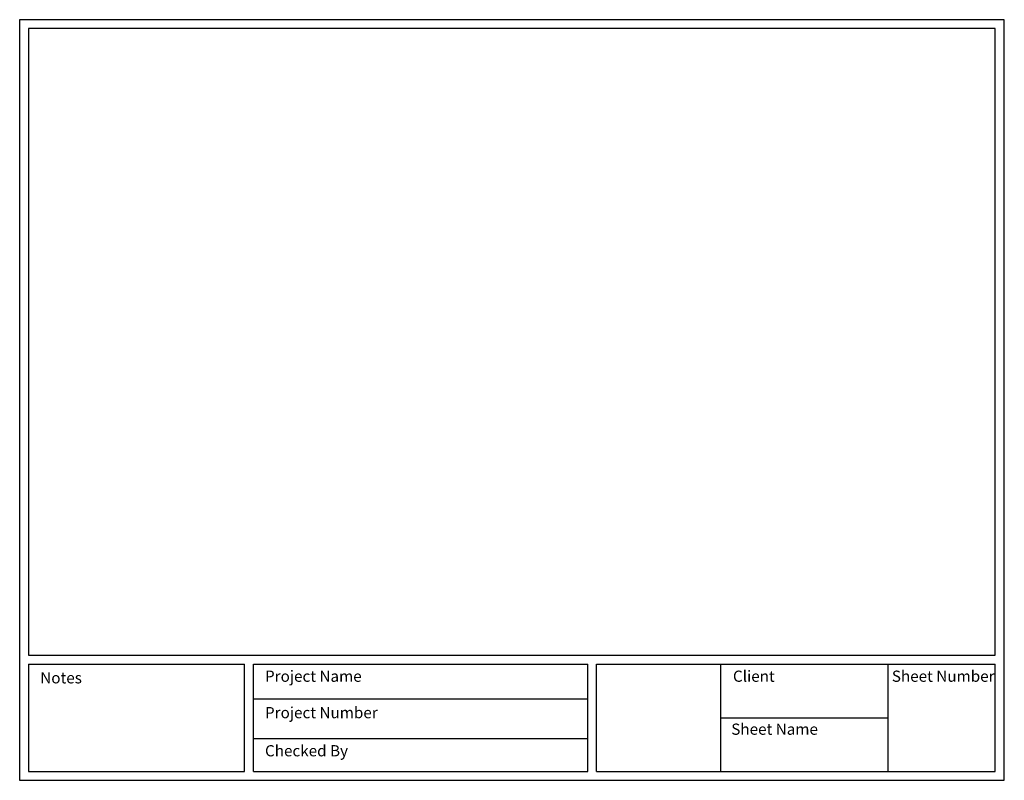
# Model space of a CAD drawing. Header units: inches. Extents: x 1.2 to 12.2, y 3.7 to 12.2.
import ezdxf

# ---------------------------------------------------------------- set-up
doc = ezdxf.new("R2010")
doc.units = ezdxf.units.IN
doc.header["$MEASUREMENT"] = 0
doc.styles.get("Standard").update_dxf_attribs({"font": 'arial.ttf', "height": 0.125})

msp = doc.modelspace()

# ---------------------------------------------------------------- linework, layer by layer
for p, q in [((12.109, 12.147), (1.309, 12.147)), ((1.309, 12.147), (1.309, 5.147)), ((12.109, 5.147), (12.109, 12.147)), ((1.309, 5.147), (12.109, 5.147)), ((1.309, 5.047), (3.72, 5.047)), ((1.309, 5.047), (1.309, 3.847)), ((3.72, 3.847), (3.72, 5.047)), ((3.82, 3.847), (3.82, 5.047)), ((3.82, 5.047), (7.555, 5.047)), ((7.555, 3.847), (7.555, 5.047)), ((7.655, 3.847), (7.655, 5.047)), ((7.655, 5.047), (12.109, 5.047)), ((9.038, 5.047), (9.038, 3.847)), ((10.909, 5.047), (10.909, 3.847)), ((12.109, 3.847), (12.109, 5.047)), ((3.82, 4.657), (7.555, 4.657)), ((9.038, 4.447), (10.909, 4.447)), ((3.82, 4.213), (7.555, 4.213)), ((1.309, 3.847), (3.72, 3.847)), ((3.82, 3.847), (7.555, 3.847)), ((7.655, 3.847), (12.109, 3.847))]:
    msp.add_line(p, q)
msp.add_lwpolyline([(1.209, 3.747), (12.209, 3.747), (12.209, 12.247), (1.209, 12.247)], close=True)

# ---------------------------------------------------------------- texts
at = {"char_height": 0.125, "attachment_point": 1}
for s, width, insert in [('Notes', 0.92937, (1.439, 4.955)), ('Project Name', 1.8675, (3.95, 4.973)), ('Client', 1.8675, (9.178, 4.973)), ('Sheet Number', 1.27429, (10.953, 4.973)), ('Project Number', 1.8675, (3.95, 4.566)), ('Sheet Name', 1.8675, (9.159, 4.381)), ('Checked By', 1.8675, (3.95, 4.14))]:
    msp.add_mtext_dynamic_manual_height_columns(s, width=width, gutter_width=0.938, heights=[0], dxfattribs=dict(at, insert=insert))

doc.saveas('drawing.dxf')
